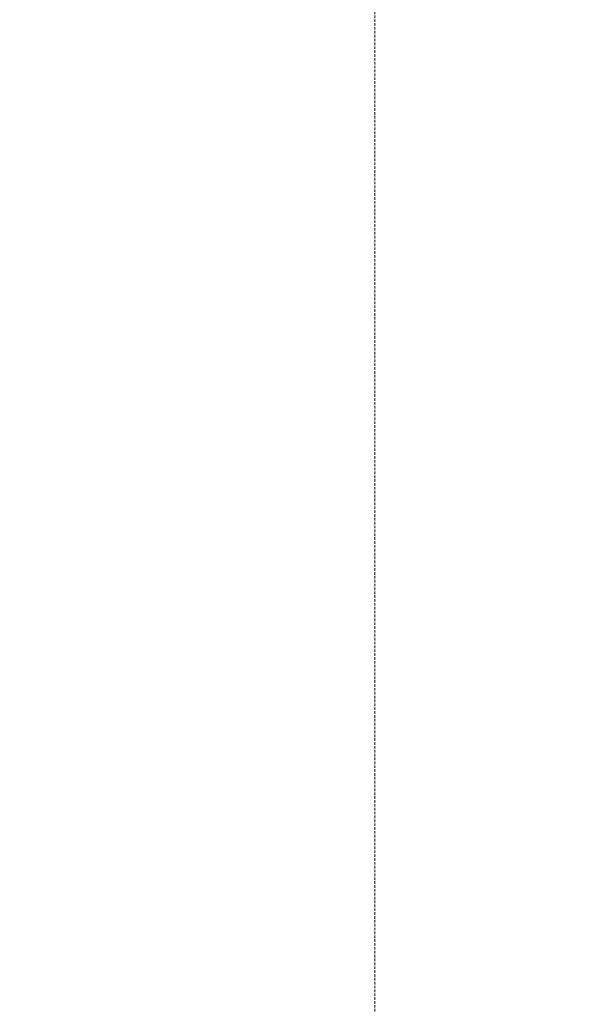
# Model space of a CAD drawing. Header units: millimetres. Extents: x -11575 to 52845, y -36266 to 23021.
# Tile 69 of 184: x 19839 to 20170, y 14213 to 14786. Entities that reach past the tile are written whole.
import ezdxf

# ---------------------------------------------------------------- set-up
doc = ezdxf.new("R2010")
doc.units = ezdxf.units.MM
doc.header["$MEASUREMENT"] = 0
doc.linetypes.add('HIDDENX2', pattern=[0.75, 0.5, -0.25])
doc.layers.add('M-MEP-ELLG-TEXT', color=7, linetype='Continuous', lineweight=20)
doc.layers.add('M-MEP-ELPR-CKT', color=7, linetype='HIDDENX2', lineweight=20, true_color=0x960000)
doc.styles.add('Oswald Light', font='txt')
doc.dimstyles.new('MDS-50', dxfattribs={"dimtxt": 100, "dimasz": 100, "dimexe": 50, "dimexo": 50, "dimgap": 25, "dimtad": 1, "dimdec": 0, "dimtxsty": 'Oswald Light', "dimcen": 0, "dimdle": 1.5875, "dimazin": 0, "dimtfac": 1, "dimtdec": 0, "dimtix": 1, "dimtmove": 0, "dimatfit": 0, "dimfxl": 1, "dimfrac": 2, "dimtolj": 1, "dimarcsym": 0})

msp = doc.modelspace()

# ---------------------------------------------------------------- linework, layer by layer
at = {"layer": 'M-MEP-ELPR-CKT', "ltscale": 3}
msp.add_lwpolyline([(19100.04, 12064.11), (20687.45, 12062.85, -0.413981), (20787.37, 11962.85), (20787.37, 11518.78, 0.198912), (20816.66, 11448.07), (20858.08, 11406.64), (20899.5, 11448.07, 0.198912), (20928.79, 11518.78), (20928.79, 12062.77), (20928.79, 12150.5, 0.414214), (20828.79, 12250.5), (20146, 12250.5, -0.414214), (20046, 12350.5), (20046, 15572.5, 0.414214), (19946, 15672.5), (19692.21, 15672.5, -0.373158)], format="xyb", dxfattribs=at)

# ---------------------------------------------------------------- leaders
at = {"layer": 'M-MEP-ELLG-TEXT'}
msp.add_leader([(19887.51, 12193.85), (23263, 12193.85), (23263, 22628.45), (21872.84, 22628.45)], dimstyle='MDS-50', override={"dimasz": 150, "dimtad": 0}, dxfattribs=at)

doc.saveas('drawing.dxf')
